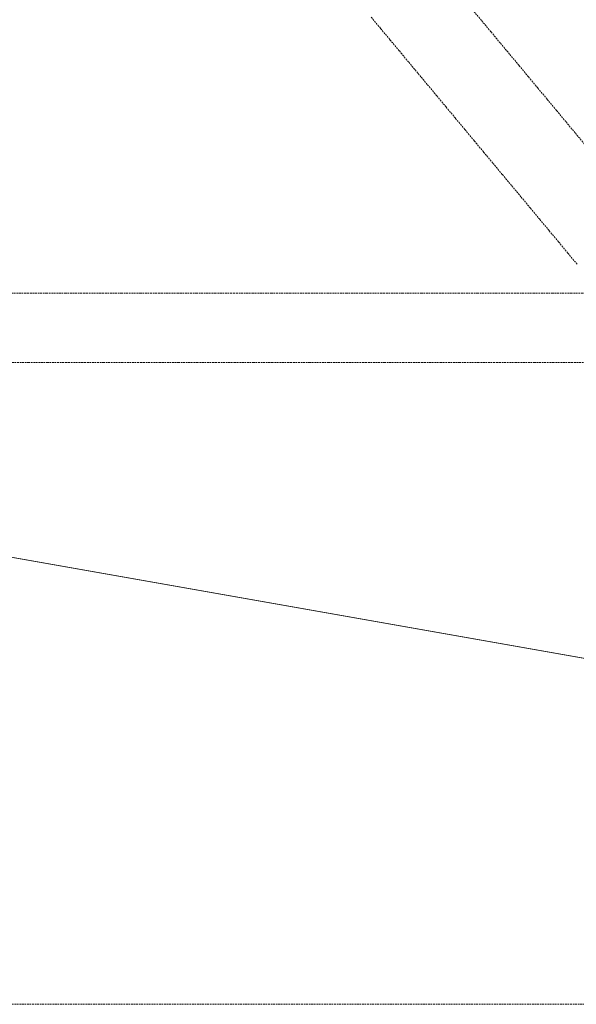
# Model space of a CAD drawing. Header units: millimetres. Extents: x -176817 to 571382, y -58489 to 156123.
# Tile 49 of 256: x -33489 to -31400, y -12519 to -8824. Entities that reach past the tile are written whole.
import ezdxf

# ---------------------------------------------------------------- set-up
doc = ezdxf.new("R2010")
doc.units = ezdxf.units.MM
doc.header["$LTSCALE"] = 0.2
doc.linetypes.add('HIDDEN', pattern=[9.525, 6.35, -3.175])
for name, color, linetype, lineweight in [('-A Siatka', 30, 'Continuous', 35), ('-AAA Podkład', 252, 'Continuous', 13), ('-AAA Widok', 2, 'Continuous', 30), ('-AAA Wymiar', 1, 'Continuous', 18)]:
    doc.layers.add(name, color=color, linetype=linetype, lineweight=lineweight)

# ---------------------------------------------------------------- blocks, each defined once
blk = doc.blocks.new('Podkład rev.B')
at = {"layer": '-AAA Podkład', "linetype": 'HIDDEN', "ltscale": 5, "elevation": 0}
blk.add_lwpolyline([(36922.7, -22812.2), (-1301.7, -22812.2), (-1301.7, -30202.3), (36922.7, -30202.3)], close=True, dxfattribs=at)
at = {"layer": '-AAA Podkład', "linetype": 'HIDDEN', "ltscale": 5}
for points in [[(23726.9, -26974.3), (23691.7, -26932.1), (23656.6, -26889.9), (23621.4, -26847.8), (23586.2, -26805.6), (23551.1, -26763.4), (23515.9, -26721.3), (23480.8, -26679.1), (23445.6, -26636.9), (23410.5, -26594.7), (23375.3, -26552.6), (23340.1, -26510.4), (23305, -26468.2)], [(22926.3, -26498), (22961.4, -26540.2), (22996.6, -26582.4), (23031.7, -26624.5), (23066.9, -26666.7), (23102, -26708.9), (23137.2, -26751.1), (23172.4, -26793.2), (23207.5, -26835.4), (23242.7, -26877.6), (23277.8, -26919.8), (23313, -26961.9), (23348.1, -27004.1), (23383.3, -27046.3), (23418.4, -27088.4), (23453.6, -27130.6), (23488.8, -27172.8), (23523.9, -27215), (23559.1, -27257.1), (23594.2, -27299.3), (23629.4, -27341.5), (23664.5, -27383.6), (23699.7, -27425.8)], [(23748.4, -27533.9), (23678.1, -27533.9), (23607.8, -27533.9), (23537.5, -27533.9), (23467.2, -27533.9), (23396.9, -27533.9), (23326.6, -27533.9), (23256.3, -27533.9), (23185.9, -27533.9), (23115.6, -27533.9), (23045.3, -27533.9), (22975, -27533.9), (22904.7, -27533.9), (22834.4, -27533.9), (22764.1, -27533.9), (22693.8, -27533.9), (22623.4, -27533.9), (22553.1, -27533.9), (22482.8, -27533.9), (22412.5, -27533.9), (22342.2, -27533.9), (22271.9, -27533.9), (22201.6, -27533.9), (22131.3, -27533.9), (22060.9, -27533.9), (21990.6, -27533.9), (21920.3, -27533.9), (21850, -27533.9), (21779.7, -27533.9), (21709.4, -27533.9), (21639.1, -27533.9), (21568.8, -27533.9)], [(21568.8, -27793.9), (21639.1, -27793.9), (21709.4, -27793.9), (21779.7, -27793.9), (21850, -27793.9), (21920.3, -27793.9), (21990.6, -27793.9), (22060.9, -27793.9), (22131.3, -27793.9), (22201.6, -27793.9), (22271.9, -27793.9), (22342.2, -27793.9), (22412.5, -27793.9), (22482.8, -27793.9), (22553.1, -27793.9), (22623.4, -27793.9), (22693.8, -27793.9), (22764.1, -27793.9), (22834.4, -27793.9), (22904.7, -27793.9), (22975, -27793.9), (23045.3, -27793.9), (23115.6, -27793.9), (23185.9, -27793.9), (23256.3, -27793.9), (23326.6, -27793.9), (23396.9, -27793.9), (23467.2, -27793.9), (23537.5, -27793.9), (23607.8, -27793.9), (23678.1, -27793.9), (23748.4, -27793.9)]]:
    blk.add_lwpolyline(points, dxfattribs=at)
blk = doc.blocks.new('Profil rev.B zm.rz.10')
at = {"layer": '-A Siatka', "linetype": 'HIDDEN', "const_width": 3, "elevation": 0}
blk.add_lwpolyline([(20789.1, 1112.9), (20789.1, 1062.9), (23541, 577.3, 0.143564), (23555.3, 578.9), (24714.1, 1062.9), (24714.1, 1112.9)], format="xyb", dxfattribs=at)

msp = doc.modelspace()

# ---------------------------------------------------------------- block references
at = {"layer": '-AAA Widok'}
msp.add_blockref('Profil rev.B zm.rz.10', (-54397.4159, -11888.3674, 0), dxfattribs=at)
at = {"layer": '-AAA Wymiar'}
msp.add_blockref('Podkład rev.B', (-55095.7819, 17683.4632, 0), dxfattribs=at)

doc.saveas('drawing.dxf')
